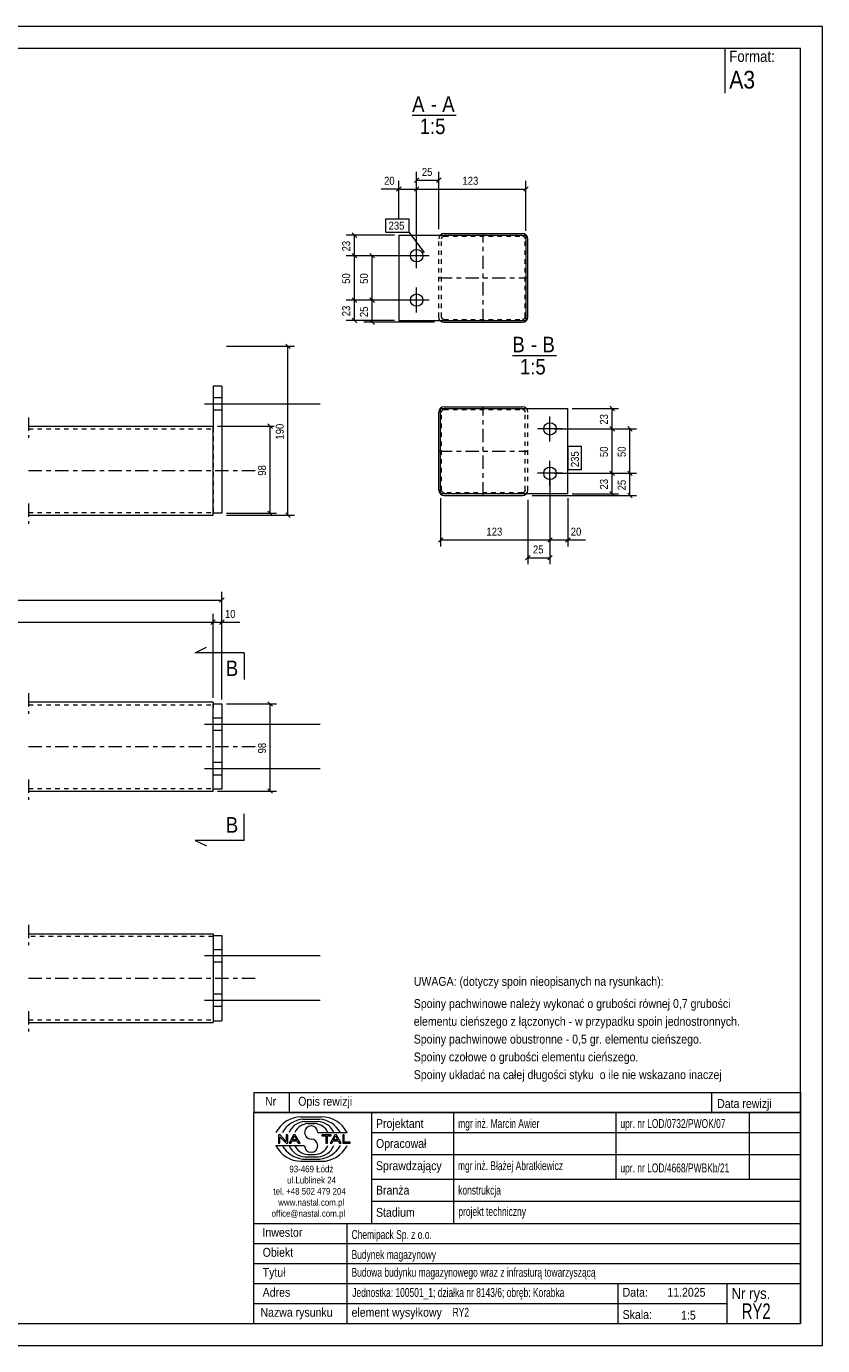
# Model space of a CAD drawing. Header units: millimetres. Extents: x 0 to 420, y 0 to 297.
# Tile 2 of 2: x 241 to 420, y 0 to 297. Entities that reach past the tile are written whole.
import ezdxf

# ---------------------------------------------------------------- set-up
doc = ezdxf.new("R2010")
doc.units = ezdxf.units.MM
for name, pattern in [('XKITLINE00', [0]), ('XKITLINE01', [4, 1, -1, 1, -1]), ('XKITLINE03', [6, 3, -1, 1, -1])]:
    doc.linetypes.add(name, pattern=pattern)
for name, color, linetype, lineweight in [('Arkusz rysunku', 3, 'Continuous', 0), ('Element', 2, 'Continuous', 0), ('Inny typ obiektu', 7, 'Continuous', 0), ('Przekrój', 7, 'Continuous', 0), ('Wymiar', 4, 'Continuous', 0), ('Znak elementu', 2, 'Continuous', 0), ('Śruba', 3, 'Continuous', 0)]:
    doc.layers.add(name, color=color, linetype=linetype, lineweight=lineweight)
doc.styles.add('ARIAL', font='ARIAL.TTF')

msp = doc.modelspace()

# ---------------------------------------------------------------- linework, layer by layer
at = {"layer": 'Arkusz rysunku', "linetype": 'XKITLINE00', "lineweight": 0}
for p, q in [((420, 297), (0, 297)), ((420, 297), (415, 297)), ((420, 0), (420, 297)), ((415, 292), (5, 292)), ((415, 5), (415, 292)), ((5, 5), (415, 5)), ((0, 0), (420, 0))]:
    msp.add_line(p, q, dxfattribs=at)
at = {"layer": 'Element', "linetype": 'XKITLINE00', "lineweight": 0}
for p, q in [((324.65, 249.98), (353.25, 249.98)), ((324.65, 249.98), (324.65, 230.78)), ((334, 250.03), (333.97, 249.98)), ((334.39, 250.29), (334, 250.03)), ((334.85, 250.38), (334.39, 250.29)), ((334.85, 250.38), (352.45, 250.38)), ((352.91, 250.29), (352.45, 250.38)), ((353.3, 250.03), (352.91, 250.29)), ((353.25, 249.98), (353.25, 230.78)), ((353.56, 249.64), (353.3, 250.03)), ((353.65, 249.18), (353.56, 249.64)), ((353.65, 231.58), (353.65, 249.18)), ((324.65, 230.78), (353.25, 230.78)), ((334, 230.73), (333.97, 230.78)), ((334, 230.73), (334.39, 230.47)), ((334.39, 230.47), (334.85, 230.38)), ((334.85, 230.38), (352.45, 230.38)), ((352.45, 230.38), (352.91, 230.47)), ((352.91, 230.47), (353.3, 230.73)), ((353.3, 230.73), (353.56, 231.12)), ((353.56, 231.12), (353.65, 231.58)), ((282.83, 215.98), (282.83, 206.66)), ((284.83, 215.98), (282.83, 215.98)), ((284.83, 215.98), (284.83, 187.38)), ((334, 211.03), (333.74, 210.64)), ((334.39, 211.29), (334, 211.03)), ((334.05, 191.78), (334.05, 210.98)), ((334.05, 210.98), (362.65, 210.98)), ((334.85, 211.38), (334.39, 211.29)), ((334.85, 211.38), (352.45, 211.38)), ((352.91, 211.29), (352.45, 211.38)), ((353.3, 211.03), (352.91, 211.29)), ((353.3, 211.03), (353.33, 210.98)), ((362.65, 191.78), (362.65, 210.98)), ((333.74, 210.64), (333.65, 210.18)), ((333.65, 192.58), (333.65, 210.18)), ((241.33, 206.98), (282.83, 206.98)), ((282.83, 206.66), (282.83, 206.63)), ((282.83, 188.18), (282.83, 206.63)), ((333.65, 192.58), (333.74, 192.12)), ((333.74, 192.12), (334, 191.73)), ((334, 191.73), (334.39, 191.47)), ((362.65, 191.78), (334.05, 191.78)), ((334.39, 191.47), (334.85, 191.38)), ((334.85, 191.38), (352.45, 191.38)), ((352.45, 191.38), (352.91, 191.47)), ((352.91, 191.47), (353.3, 191.73)), ((353.3, 191.73), (353.33, 191.78)), ((282.83, 186.98), (282.83, 188.18)), ((284.83, 187.38), (282.83, 187.38)), ((241.33, 186.98), (282.83, 186.98)), ((282.83, 144.86), (241.33, 144.86)), ((282.83, 144.77), (282.83, 144.86)), ((282.83, 144.77), (282.83, 143.66)), ((282.83, 144.46), (284.83, 144.46)), ((282.83, 124.86), (282.83, 143.66)), ((284.83, 144.46), (284.83, 125.26)), ((241.33, 124.86), (282.83, 124.86)), ((284.83, 125.26), (282.83, 125.26)), ((241.33, 92.73), (282.83, 92.73)), ((282.83, 92.73), (282.83, 92.64)), ((282.83, 92.64), (282.83, 92.33)), ((282.83, 92.33), (284.83, 92.33)), ((282.83, 92.33), (282.83, 73.13)), ((284.83, 92.33), (284.83, 73.13)), ((241.33, 72.73), (282.83, 72.73)), ((282.83, 73.13), (282.83, 73.08)), ((282.83, 73.13), (284.83, 73.13)), ((282.83, 73.08), (282.83, 72.73))]:
    msp.add_line(p, q, dxfattribs=at)
at = {"layer": 'Element', "linetype": 'XKITLINE01', "lineweight": 0}
for p, q in [((333.74, 249.64), (333.65, 249.18)), ((333.97, 249.98), (333.74, 249.64)), ((334.3, 249.41), (334.43, 249.6)), ((334.43, 249.6), (334.62, 249.73)), ((334.62, 249.73), (334.85, 249.78)), ((334.85, 249.78), (352.45, 249.78)), ((352.45, 249.78), (352.68, 249.73)), ((352.68, 249.73), (352.88, 249.6)), ((352.88, 249.6), (353.01, 249.41)), ((333.65, 231.58), (333.65, 249.18)), ((334.25, 249.18), (334.3, 249.41)), ((334.25, 231.58), (334.25, 249.18)), ((353.01, 249.41), (353.05, 249.18)), ((353.05, 231.58), (353.05, 249.18)), ((333.74, 231.12), (333.65, 231.58)), ((333.97, 230.78), (333.74, 231.12)), ((334.3, 231.35), (334.25, 231.58)), ((334.43, 231.16), (334.3, 231.35)), ((334.62, 231.03), (334.43, 231.16)), ((334.85, 230.98), (334.62, 231.03)), ((334.85, 230.98), (352.45, 230.98)), ((352.68, 231.03), (352.45, 230.98)), ((352.88, 231.16), (352.68, 231.03)), ((353.01, 231.35), (352.88, 231.16)), ((353.05, 231.58), (353.01, 231.35)), ((353.33, 210.98), (353.56, 210.64)), ((334.25, 210.18), (334.3, 210.41)), ((334.25, 192.58), (334.25, 210.18)), ((334.3, 210.41), (334.43, 210.6)), ((334.43, 210.6), (334.62, 210.73)), ((334.62, 210.73), (334.85, 210.78)), ((334.85, 210.78), (352.45, 210.78)), ((352.45, 210.78), (352.68, 210.73)), ((352.68, 210.73), (352.88, 210.6)), ((352.88, 210.6), (353.01, 210.41)), ((353.01, 210.41), (353.05, 210.18)), ((353.05, 192.58), (353.05, 210.18)), ((353.65, 210.18), (353.56, 210.64)), ((353.65, 192.58), (353.65, 210.18)), ((241.33, 206.38), (282.83, 206.38)), ((282.83, 206.89), (282.83, 206.98)), ((282.83, 206.63), (282.83, 206.98)), ((282.83, 206.66), (282.83, 187.38)), ((334.3, 192.35), (334.25, 192.58)), ((334.43, 192.16), (334.3, 192.35)), ((334.62, 192.03), (334.43, 192.16)), ((334.85, 191.98), (334.62, 192.03)), ((352.45, 191.98), (334.85, 191.98)), ((352.68, 192.03), (352.45, 191.98)), ((352.88, 192.16), (352.68, 192.03)), ((353.01, 192.35), (352.88, 192.16)), ((353.05, 192.58), (353.01, 192.35)), ((353.33, 191.78), (353.56, 192.12)), ((353.56, 192.12), (353.65, 192.58)), ((241.33, 187.58), (282.83, 187.58)), ((241.33, 144.26), (282.83, 144.26)), ((282.83, 143.66), (282.83, 144.51)), ((282.83, 125.26), (282.83, 144.46)), ((241.33, 125.46), (282.83, 125.46)), ((282.83, 125.64), (282.83, 125.83)), ((282.83, 125.51), (282.83, 125.64)), ((282.83, 125.46), (282.83, 125.6)), ((282.83, 125.46), (282.83, 125.51)), ((282.83, 92.13), (241.33, 92.13)), ((282.83, 92.33), (282.83, 73.08)), ((282.83, 92.13), (282.83, 92.08)), ((282.83, 92.08), (282.83, 91.95)), ((282.83, 91.95), (282.83, 91.76)), ((241.33, 73.33), (282.83, 73.33))]:
    msp.add_line(p, q, dxfattribs=at)
at = {"layer": 'Element', "linetype": 'XKITLINE03', "lineweight": 0}
for p, q in [((343.65, 230.38), (343.65, 250.38)), ((333.65, 240.38), (353.65, 240.38)), ((343.65, 191.38), (343.65, 211.38)), ((241.33, 208.98), (241.33, 204.38)), ((333.65, 201.38), (353.65, 201.38)), ((241.33, 196.98), (292.58, 196.98)), ((241.33, 189.58), (241.33, 184.98)), ((241.33, 146.86), (241.33, 142.26)), ((241.33, 134.86), (292.58, 134.86)), ((241.33, 127.46), (241.33, 122.86)), ((241.33, 94.73), (241.33, 90.13)), ((241.33, 82.73), (292.83, 82.73)), ((241.33, 75.33), (241.33, 70.73))]:
    msp.add_line(p, q, dxfattribs=at)
at = {"layer": 'Inny typ obiektu', "linetype": 'XKITLINE00', "lineweight": 0}
for p, q in [((398, 292), (398, 282)), ((327.65, 277), (337.53, 277)), ((350.21, 222.88), (360.09, 222.88)), ((292, 57), (292, 52.5)), ((292, 57), (415, 57)), ((300, 57), (300, 52.5)), ((395, 57), (395, 52.5)), ((415, 57), (415, 52.5)), ((415, 52.5), (292, 52.5)), ((292, 5), (292, 52.5)), ((292, 52.5), (415, 52.5)), ((302.62, 51.49), (307.23, 51.5)), ((303.07, 50.99), (306.86, 51)), ((303.46, 50.49), (306.45, 50.49)), ((318.5, 52.5), (318.5, 27.5)), ((337, 27.5), (337, 52.5)), ((373.5, 52.5), (373.5, 37.5)), ((403.5, 52.5), (403.5, 37.5)), ((415, 52.5), (415, 5)), ((304.2, 49.98), (305.73, 49.99)), ((306.42, 47.99), (312.98, 47.99)), ((318.5, 48), (415, 48)), ((303.43, 45.01), (297, 45.01)), ((297.93, 47.44), (297.57, 47.44)), ((297.57, 47.44), (297.57, 45.56)), ((297.57, 45.56), (297.9, 45.56)), ((297.9, 47.04), (299.29, 45.56)), ((297.9, 45.56), (297.9, 47.04)), ((299.31, 45.96), (297.93, 47.44)), ((299.29, 45.56), (299.65, 45.56)), ((299.65, 47.44), (299.31, 47.44)), ((299.31, 47.44), (299.31, 45.96)), ((299.65, 45.56), (299.65, 47.44)), ((300.96, 47.44), (299.94, 45.56)), ((299.94, 45.56), (300.31, 45.56)), ((300.31, 45.56), (300.61, 46.13)), ((300.61, 46.13), (301.71, 46.13)), ((300.71, 46.33), (301.14, 47.24)), ((301.6, 46.33), (300.71, 46.33)), ((301.33, 47.44), (300.96, 47.44)), ((301.14, 47.24), (301.6, 46.33)), ((302.41, 45.56), (301.33, 47.44)), ((301.71, 46.13), (302.02, 45.56)), ((302.02, 45.56), (302.41, 45.56)), ((309.43, 47.44), (307.34, 47.44)), ((307.34, 47.44), (307.34, 47.22)), ((307.34, 47.22), (308.21, 47.22)), ((308.21, 47.22), (308.21, 45.56)), ((308.21, 45.56), (308.56, 45.56)), ((308.56, 45.56), (308.56, 47.22)), ((308.56, 47.22), (309.43, 47.22)), ((310.21, 47.44), (309.2, 45.56)), ((309.2, 45.56), (309.57, 45.56)), ((309.43, 47.22), (309.43, 47.44)), ((309.57, 45.56), (309.86, 46.13)), ((309.86, 46.13), (310.96, 46.13)), ((309.96, 46.33), (310.39, 47.24)), ((310.86, 46.33), (309.96, 46.33)), ((310.59, 47.44), (310.21, 47.44)), ((310.4, 47.24), (310.39, 47.24)), ((310.4, 47.24), (310.86, 46.33)), ((311.67, 45.56), (310.59, 47.44)), ((310.96, 46.13), (311.27, 45.56)), ((311.27, 45.56), (311.67, 45.56)), ((312.36, 47.44), (312.01, 47.44)), ((312.01, 47.44), (312.01, 45.56)), ((312.01, 45.56), (313.66, 45.56)), ((312.36, 45.78), (312.36, 47.44)), ((313.66, 45.78), (312.36, 45.78)), ((313.66, 45.56), (313.66, 45.78)), ((303.07, 42.01), (306.86, 42)), ((303.46, 42.51), (306.45, 42.51)), ((304.2, 43.02), (305.73, 43.01)), ((318.5, 43), (415, 43)), ((302.62, 41.51), (307.23, 41.5)), ((318.5, 37.5), (415, 37.5)), ((318.5, 32.5), (415, 32.5)), ((292, 27.5), (415, 27.5)), ((313, 5), (313, 27.5)), ((292, 23), (415, 23)), ((292, 18.5), (415, 18.5)), ((292, 14), (415, 14)), ((374, 5), (374, 14)), ((398.5, 5), (398.5, 14)), ((292, 9.5), (398.5, 9.5)), ((292, 5), (415, 5))]:
    msp.add_line(p, q, dxfattribs=at)
for centre, radius, start, end in [((302.72, 45.08), 6.42, 90.8317, 153.0136), ((303.67, 45), 6.02, 95.7347, 150.2266), ((306.22, 46.41), 4.08, 22.7023, 86.7527), ((306.24, 44.98), 6.04, 29.8256, 84.1252), ((307.25, 45.07), 6.43, 27.0191, 90.199), ((303.7, 46.42), 4.07, 93.3428, 157.3393), ((304.33, 46.6), 3.38, 92.229, 155.8008), ((304.92, 47.99), 1.49, 0.0741, 179.9259), ((304.92, 47.99), 1.49, 179.9259, 270), ((305.59, 46.6), 3.39, 24.2351, 87.5913), ((302.72, 47.92), 6.42, 206.9864, 269.1683), ((303.67, 48), 6.02, 209.7734, 264.2653), ((303.7, 46.58), 4.07, 202.6607, 266.6572), ((304.33, 46.4), 3.38, 204.1992, 267.771), ((304.92, 45.01), 1.49, 180.0741, 359.9259), ((304.92, 45), 1.49, 0.0741, 90), ((305.59, 46.4), 3.39, 272.4087, 335.7649), ((306.22, 46.59), 4.08, 273.2473, 337.2977), ((306.24, 48.02), 6.04, 275.8748, 330.1744), ((307.25, 47.93), 6.43, 269.801, 332.9809)]:
    msp.add_arc(centre, radius, start, end, dxfattribs=at)
at = {"layer": 'Przekrój', "linetype": 'XKITLINE00', "lineweight": 0}
for p, q in [((278.83, 155.99), (281.33, 157.24)), ((283.83, 155.99), (278.83, 155.99)), ((289.83, 155.99), (283.83, 155.99)), ((289.83, 155.99), (289.83, 149.99)), ((289.83, 113.73), (289.83, 119.73)), ((278.83, 113.73), (281.33, 112.48)), ((283.83, 113.73), (278.83, 113.73)), ((289.83, 113.73), (283.83, 113.73))]:
    msp.add_line(p, q, dxfattribs=at)
at = {"layer": 'Wymiar', "linetype": 'XKITLINE00', "lineweight": 0}
for p, q in [((324.65, 253.64), (324.65, 262.24)), ((329.16, 262.89), (328.14, 261.87)), ((328.65, 246.38), (328.65, 264.24)), ((328.65, 262.38), (333.65, 262.38)), ((328.65, 246.38), (328.65, 262.24)), ((328.65, 246.38), (328.65, 262.24)), ((334.16, 262.89), (333.14, 261.87)), ((333.65, 251.38), (333.65, 264.24)), ((353.25, 250.98), (353.25, 262.24)), ((324.65, 260.38), (320.63, 260.38)), ((324.65, 260.38), (320.63, 260.38)), ((325.16, 260.89), (324.14, 259.87)), ((324.65, 260.38), (328.65, 260.38)), ((329.16, 260.89), (328.14, 259.87)), ((329.16, 260.89), (328.14, 259.87)), ((328.65, 260.38), (353.25, 260.38)), ((353.76, 260.89), (352.74, 259.87)), ((323.65, 249.98), (312.79, 249.98)), ((314.14, 250.49), (315.16, 249.47)), ((314.65, 245.38), (314.65, 249.98)), ((327.65, 245.38), (312.79, 245.38)), ((327.65, 245.38), (312.79, 245.38)), ((314.14, 245.89), (315.16, 244.87)), ((314.14, 245.89), (315.16, 244.87)), ((314.65, 235.38), (314.65, 245.38)), ((327.65, 245.38), (316.79, 245.38)), ((318.14, 245.89), (319.16, 244.87)), ((318.65, 235.38), (318.65, 245.38)), ((327.65, 235.38), (312.79, 235.38)), ((327.65, 235.38), (312.79, 235.38)), ((314.14, 235.89), (315.16, 234.87)), ((314.14, 235.89), (315.16, 234.87)), ((314.65, 230.78), (314.65, 235.38)), ((327.65, 235.38), (316.79, 235.38)), ((327.65, 235.38), (316.79, 235.38)), ((318.14, 235.89), (319.16, 234.87)), ((318.14, 235.89), (319.16, 234.87)), ((318.65, 230.38), (318.65, 235.38)), ((323.65, 230.78), (312.79, 230.78)), ((314.14, 231.29), (315.16, 230.27)), ((332.65, 230.38), (316.79, 230.38)), ((318.14, 230.89), (319.16, 229.87)), ((285.83, 224.98), (301.14, 224.98)), ((299.19, 225.49), (300.21, 224.47)), ((299.7, 186.98), (299.7, 224.98)), ((363.65, 210.98), (374.09, 210.98)), ((372.14, 211.49), (373.16, 210.47)), ((372.65, 206.38), (372.65, 210.98)), ((283.83, 206.98), (296.58, 206.98)), ((295.19, 207.49), (296.21, 206.47)), ((295.7, 187.38), (295.7, 206.98)), ((359.65, 206.38), (378.09, 206.38)), ((359.65, 206.38), (374.09, 206.38)), ((359.65, 206.38), (374.09, 206.38)), ((372.14, 206.89), (373.16, 205.87)), ((372.14, 206.89), (373.16, 205.87)), ((372.65, 196.38), (372.65, 206.38)), ((376.14, 206.89), (377.16, 205.87)), ((376.65, 196.38), (376.65, 206.38)), ((359.65, 196.38), (378.09, 196.38)), ((359.65, 196.38), (378.09, 196.38)), ((359.65, 196.38), (374.09, 196.38)), ((359.65, 196.38), (374.09, 196.38)), ((372.14, 196.89), (373.16, 195.87)), ((372.14, 196.89), (373.16, 195.87)), ((372.65, 191.78), (372.65, 196.38)), ((376.14, 196.89), (377.16, 195.87)), ((376.14, 196.89), (377.16, 195.87)), ((376.65, 191.38), (376.65, 196.38)), ((358.65, 195.38), (358.65, 175.94)), ((358.65, 195.38), (358.65, 179.94)), ((358.65, 195.38), (358.65, 179.94)), ((334.05, 190.78), (334.05, 179.94)), ((353.65, 190.38), (353.65, 175.94)), ((354.65, 191.38), (378.09, 191.38)), ((362.65, 190.78), (362.65, 179.94)), ((363.65, 191.78), (374.09, 191.78)), ((372.14, 192.29), (373.16, 191.27)), ((376.14, 191.89), (377.16, 190.87)), ((285.83, 187.38), (297.14, 187.38)), ((295.19, 187.89), (296.21, 186.87)), ((299.19, 187.49), (300.21, 186.47)), ((285.83, 186.98), (301.14, 186.98)), ((334.56, 181.89), (333.54, 180.87)), ((334.05, 181.38), (358.65, 181.38)), ((359.16, 181.89), (358.14, 180.87)), ((359.16, 181.89), (358.14, 180.87)), ((358.65, 181.38), (362.65, 181.38)), ((363.16, 181.89), (362.14, 180.87)), ((362.65, 181.38), (366.67, 181.38)), ((362.65, 181.38), (366.67, 181.38)), ((354.16, 177.89), (353.14, 176.87)), ((353.65, 177.38), (358.65, 177.38)), ((359.16, 177.89), (358.14, 176.87)), ((284.83, 145.46), (284.83, 169.72)), ((30.7, 167.86), (284.83, 167.86)), ((285.34, 168.37), (284.32, 167.35)), ((283.34, 163.37), (282.32, 162.35)), ((283.34, 163.37), (282.32, 162.35)), ((282.83, 145.86), (282.83, 164.72)), ((282.83, 145.86), (282.83, 164.72)), ((285.34, 163.37), (284.32, 162.35)), ((284.83, 145.46), (284.83, 164.72)), ((32.7, 162.86), (282.83, 162.86)), ((282.83, 162.86), (284.83, 162.86)), ((284.83, 162.86), (288.85, 162.86)), ((284.83, 162.86), (288.85, 162.86)), ((285.83, 144.46), (297.14, 144.46)), ((295.19, 144.97), (296.21, 143.95)), ((295.7, 124.86), (295.7, 144.46)), ((283.83, 124.86), (297.14, 124.86)), ((295.19, 125.37), (296.21, 124.35))]:
    msp.add_line(p, q, dxfattribs=at)
at = {"layer": 'Znak elementu', "linetype": 'XKITLINE00', "lineweight": 0}
for p, q in [((321.73, 253.64), (326.93, 253.64)), ((321.73, 250.64), (321.73, 253.64)), ((326.93, 250.64), (326.93, 253.64)), ((321.73, 250.64), (326.93, 250.64)), ((330.43, 246.08), (326.93, 250.64)), ((362.75, 197.18), (362.75, 202.39)), ((365.75, 202.39), (362.75, 202.39)), ((365.75, 197.18), (365.75, 202.39)), ((365.75, 197.18), (362.75, 197.18))]:
    msp.add_line(p, q, dxfattribs=at)
at = {"layer": 'Śruba', "linetype": 'XKITLINE00', "lineweight": 0}
for p, q in [((328.65, 242.58), (328.65, 248.18)), ((331.45, 245.38), (325.85, 245.38)), ((328.65, 232.58), (328.65, 238.18)), ((331.45, 235.38), (325.85, 235.38)), ((306.93, 211.98), (280.93, 211.98)), ((306.93, 211.98), (280.93, 211.98)), ((284.83, 213.38), (282.83, 213.38)), ((284.83, 213.38), (282.83, 213.38)), ((284.83, 210.58), (282.83, 210.58)), ((284.83, 210.58), (282.83, 210.58)), ((358.65, 203.58), (358.65, 209.18)), ((361.45, 206.38), (355.85, 206.38)), ((358.65, 193.58), (358.65, 199.18)), ((361.45, 196.38), (355.85, 196.38)), ((306.93, 139.86), (280.93, 139.86)), ((284.83, 141.26), (282.83, 141.26)), ((284.83, 138.46), (282.83, 138.46)), ((284.83, 131.26), (282.83, 131.26)), ((306.93, 129.86), (280.93, 129.86)), ((284.83, 128.46), (282.83, 128.46)), ((284.83, 89.13), (282.83, 89.13)), ((306.93, 87.73), (280.93, 87.73)), ((284.83, 86.33), (282.83, 86.33)), ((306.93, 77.73), (280.93, 77.73)), ((284.83, 79.13), (282.83, 79.13)), ((284.83, 76.33), (282.83, 76.33))]:
    msp.add_line(p, q, dxfattribs=at)
for centre in [(328.65, 245.38), (328.65, 235.38), (358.65, 206.38), (358.65, 196.38)]:
    msp.add_circle(centre, 1.4, dxfattribs=at)

# ---------------------------------------------------------------- texts
at = {"layer": 'Inny typ obiektu', "style": 'ARIAL'}
for s, height, width, p in [('Format:', 2.5, 0.85, (399, 289)), ('A3', 4, 0.85, (399, 283)), ('A', 3.5, 0.85, (327.65, 277.75)), ('-', 3.5, 0.85, (331.82, 277.75)), ('A', 3.5, 0.85, (334.42, 277.75)), ('1:5', 3.5, 0.85, (329.35, 272.75)), ('B', 3.5, 0.85, (350.21, 223.63)), ('B', 3.5, 0.85, (356.98, 223.63)), ('-', 3.5, 0.85, (354.38, 223.63)), ('1:5', 3.5, 0.85, (351.91, 218.63)), ('UWAGA: (dotyczy spoin nieopisanych na rysunkach):', 2, 0.85, (328, 81)), ('Spoiny pachwinowe należy wykonać o grubości równej 0,7 grubości', 2, 0.85, (328, 76)), ('elementu cieńszego z łączonych - w przypadku spoin jednostronnych.', 2, 0.85, (328, 72)), ('Spoiny pachwinowe obustronne - 0,5 gr. elementu cieńszego.', 2, 0.85, (328, 68)), ('Spoiny czołowe o grubości elementu cieńszego.', 2, 0.85, (328, 64)), ('Spoiny układać na całej długości styku  o ile nie wskazano inaczej', 2, 0.85, (328, 60)), ('Nr', 2, 0.85, (294.54, 54)), ('Opis rewizji', 2, 0.85, (302, 54)), ('Data rewizji', 2, 0.85, (396.28, 53.5)), ('Projektant', 2, 0.85, (319.5, 49)), ('mgr inż. Marcin Awier', 2, 0.68, (338, 49)), ('upr. nr LOD/0732/PWOK/07', 2, 0.68, (374.5, 49)), ('Opracował', 2, 0.85, (319.5, 44.5)), ('Sprawdzający', 2, 0.85, (319.5, 39.5)), ('mgr inż. Błażej Abratkiewicz', 2, 0.68, (337.94, 39.5)), ('93-469 Łódź', 1.5, 0.85, (300, 39)), ('upr. nr LOD/4668/PWBKb/21', 2, 0.68, (374.5, 39)), ('ul.Lublinek 24', 1.5, 0.85, (299.5, 36.5)), ('Branża', 2, 0.85, (319.5, 34)), ('konstrukcja', 2, 0.68, (338, 34)), ('tel. +48 502 479 204', 1.5, 0.85, (296.41, 34)), ('www.nastal.com.pl', 1.5, 0.85, (297.5, 31.5)), ('office@nastal.com.pl', 1.5, 0.85, (296, 29)), ('Stadium', 2, 0.85, (319.5, 29)), ('projekt techniczny', 2, 0.68, (338.04, 29.19)), ('Inwestor', 2, 0.85, (293.96, 24.5)), ('Chemipack Sp. z o.o.', 2, 0.68, (314, 24)), ('Obiekt', 2, 0.85, (294, 20)), ('Budynek magazynowy', 2, 0.68, (314, 19.5)), ('Tytuł', 2, 0.85, (294, 15.5)), ('Budowa budynku magazynowego wraz z infrasturą towarzyszącą', 2, 0.68, (314, 15.5)), ('Adres', 2, 0.85, (294, 11)), ('Jednostka: 100501_1; działka nr 8143/6; obręb: Korabka', 2, 0.68, (314.16, 10.96)), ('Data:', 2, 0.85, (375, 11)), ('11.2025', 2, 0.85, (385.06, 11)), ('Nr rys.', 2.5, 0.85, (399.5, 10.5)), ('RY2', 3.5, 0.68, (401.83, 6)), ('Nazwa rysunku', 2, 0.85, (293.5, 6.5)), ('element wysyłkowy', 2, 0.85, (314, 6.5)), ('RY2', 2, 0.68, (336.75, 6.5)), ('Skala:', 2, 0.85, (375, 6)), ('1:5', 2, 0.85, (388.16, 5.85))]:
    msp.add_text(s, height=height, dxfattribs=dict(at, width=width)).set_placement(p)
at = {"layer": 'Przekrój', "style": 'ARIAL', "width": 0.85}
for p in [(285.72, 150.74), (285.72, 115.48)]:
    msp.add_text('B', height=3.5, dxfattribs=at).set_placement(p)
at = {"layer": 'Wymiar', "style": 'ARIAL', "width": 0.85}
for s, p in [('25', (329.82, 263.34)), ('20', (321.31, 261.34)), ('123', (338.95, 261.34)), ('123', (344.35, 182.34)), ('20', (363.33, 182.34)), ('25', (354.82, 178.34)), ('10', (285.51, 163.82))]:
    msp.add_text(s, height=1.8, dxfattribs=at).set_placement(p)
for s, p in [('23', (313.69, 246.34)), ('50', (313.69, 239.04)), ('50', (317.69, 239.04)), ('23', (313.69, 231.74)), ('25', (317.69, 231.54)), ('23', (371.69, 207.34)), ('190', (298.74, 203.98)), ('50', (371.69, 200.04)), ('50', (375.69, 200.04)), ('98', (294.74, 195.84)), ('23', (371.69, 192.74)), ('25', (375.69, 192.54)), ('98', (294.74, 133.32))]:
    msp.add_text(s, height=1.8, rotation=90.0002, dxfattribs=at).set_placement(p)
at = {"layer": 'Znak elementu', "style": 'ARIAL', "width": 0.85}
msp.add_text('235', height=1.8, dxfattribs=at).set_placement((322.33, 251.24))
msp.add_text('235', height=1.8, rotation=90.0002, dxfattribs=at).set_placement((365.15, 197.78))

doc.saveas('drawing.dxf')
